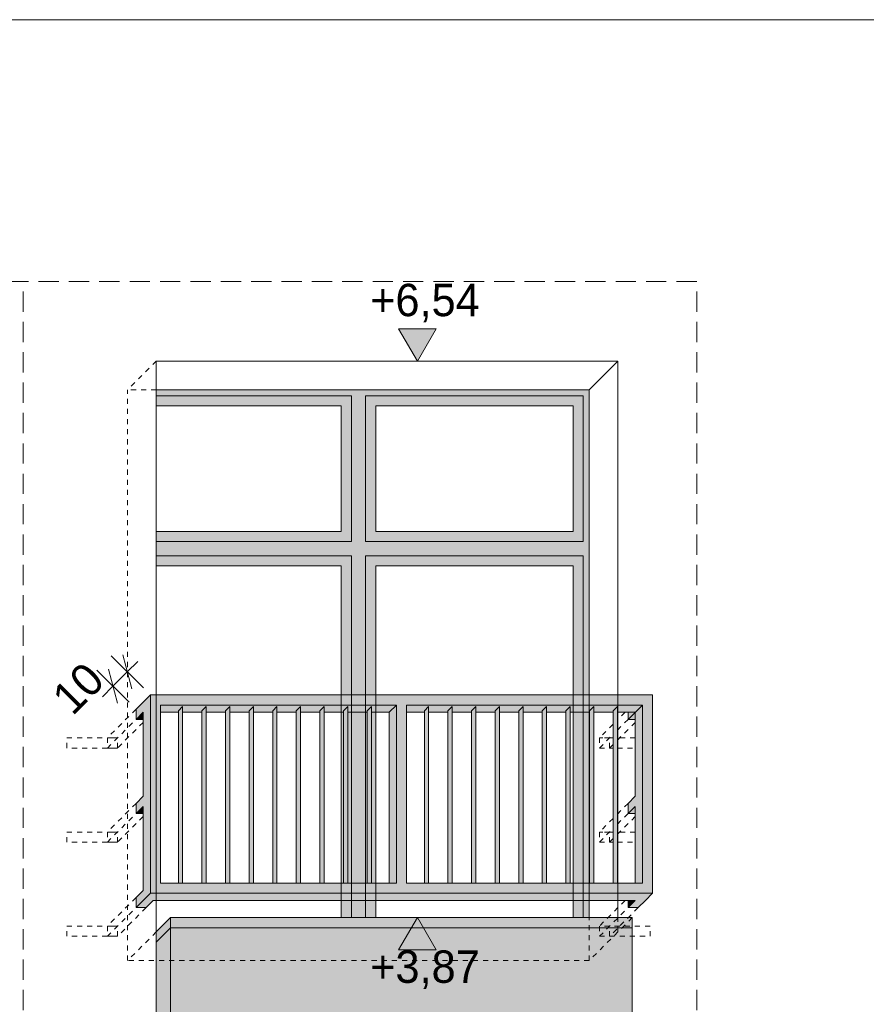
# Model space of a CAD drawing. Extents: x -366324 to -207045, y 68808 to 138616.
# Tile 126 of 170: x -220347 to -216166, y 93295 to 98158. Entities that reach past the tile are written whole.
import ezdxf

# ---------------------------------------------------------------- set-up
doc = ezdxf.new("R2010")
doc.units = 0
doc.header["$MEASUREMENT"] = 0
doc.linetypes.add('Hidden Line', pattern=[50, 25, -25])
doc.linetypes.add('Krawędzie ukryte', pattern=[150, 100, -50])
for name, color, linetype, lineweight, true_color in [('Arch balustrady_Nr_Pióra__2', 7, 'Continuous', 13, 0x7f7f7f), ('Arch balustrady_Nr_Pióra__22', 7, 'Continuous', 9, 0x7f7f7f), ('Arch kolorystyka_Nr_Pióra__2', 7, 'Continuous', 13, 0x7f7f7f), ('Arch kolorystyka_Nr_Pióra__61', 7, 'Continuous', 20, 0x4d4d4d), ('Arch kolorystyka_Nr_Pióra__81', 7, 'Continuous', 9, 0x5d5d5d)]:
    doc.layers.add(name, color=color, linetype=linetype, lineweight=lineweight, true_color=true_color)
for name, color, linetype, lineweight in [('Arch balustrady_Nr_Pióra__21', 7, 'Continuous', 9), ('Arch kolorystyka_Nr_Pióra__41', 7, 'Continuous', 15), ('Arch okna_Nr_Pióra__21', 7, 'Continuous', 9), ('ARCH TABELA_Nr_Pióra__21', 7, 'Continuous', 9), ('Arch wymiary_Nr_Pióra__19', 255, 'Continuous', 13), ('Arch wymiary_Nr_Pióra__21', 7, 'Continuous', 9), ('arch wypelnienia_Nr_Pióra__21', 7, 'Continuous', 9), ('Arch ściany zewnętrzne_Nr_Pióra__21', 7, 'Continuous', 9), ('INWENT.ŚCIANY_Nr_Pióra__21', 7, 'Continuous', 9)]:
    doc.layers.add(name, color=color, linetype=linetype, lineweight=lineweight)
doc.layers.add('Arch wymiary', color=7, linetype='Continuous')
doc.styles.add('GENERATED_STYLE_1', font='txt')
doc.dimstyles.new('GENERATED_STYLE__2', dxfattribs={"dimtxt": 160.000002, "dimasz": 114, "dimexe": 0.18, "dimexo": 0, "dimgap": 0.09, "dimtad": 1, "dimdec": 0, "dimlfac": 0.1, "dimzin": 0, "dimdsep": 46, "dimtxsty": 'GENERATED_STYLE_1', "dimblk": 'ARROWHEAD_2', "dimblk1": 'ARROWHEAD_2', "dimblk2": 'ARROWHEAD_2', "dimcen": 0.09, "dimclrd": 7, "dimclre": 7, "dimclrt": 7, "dimazin": 0, "dimtfac": 1, "dimtdec": 4, "dimtmove": 0, "dimatfit": 3, "dimfxl": 0, "dimtolj": 1, "dimtzin": 0, "dimarcsym": 0})

# ---------------------------------------------------------------- blocks, each defined once
blk = doc.blocks.new('*D198')
at = {"layer": 'Arch wymiary_Nr_Pióra__21', "linetype": 'Continuous'}
for p, q in [((-219736.6, 94857.2), (-219895.6, 95016.3)), ((-219793.7, 94853.1), (-219838.5, 95020.4)), ((-219807.3, 94786.5), (-219966.4, 94945.6)), ((-219909.2, 94949.7), (-219864.4, 94782.4)), ((-219816.1, 94936.8), (-219764.2, 94988.7)), ((-219886.8, 94866.1), (-219816.1, 94936.8)), ((-219938.7, 94814.2), (-219886.8, 94866.1))]:
    blk.add_line(p, q, dxfattribs=at)
at = {"layer": 'Arch wymiary_Nr_Pióra__21', "insert": (-220084.9, 94713.2), "char_height": 160, "attachment_point": 7, "rotation": 45, "style": 'GENERATED_STYLE_1'}
blk.add_mtext('{10}', dxfattribs=at)
blk = doc.blocks.new('ARROWHEAD_2')
at = {"color": 0, "linetype": 'Continuous', "lineweight": 0}
for p, q in [((-0.378, -0.655), (0.378, 0.655)), ((0, 0), (-1, 0))]:
    blk.add_line(p, q, dxfattribs=at)
blk = doc.blocks.new('Wymiary_127', base_point=(-218383.3, 93722.8))
at = {"layer": 'Arch wymiary_Nr_Pióra__19', "linetype": 'Continuous'}
blk.add_hatch(color=256, dxfattribs=at).paths.add_polyline_path([(-218383.3, 93722.8), (-218476.1, 93562.8), (-218290.5, 93562.8)], flags=0)
for p, q in [((-218383.3, 93722.8), (-218476.1, 93562.8)), ((-218290.5, 93562.8), (-218383.3, 93722.8)), ((-218476.1, 93562.8), (-218290.5, 93562.8))]:
    blk.add_line(p, q, dxfattribs=at)
at = {"layer": 'Arch wymiary_Nr_Pióra__21', "linetype": 'Continuous'}
for q in [(-218503.3, 93722.8), (-218263.3, 93722.8)]:
    blk.add_line((-218383.3, 93722.8), q, dxfattribs=at)
at = {"layer": 'Arch wymiary_Nr_Pióra__19', "insert": (-218616.7, 93370.8), "char_height": 160, "attachment_point": 7, "style": 'GENERATED_STYLE_1'}
blk.add_mtext('{+3,87}', dxfattribs=at)
blk = doc.blocks.new('Wymiary_129', base_point=(-218383.3, 96472))
at = {"layer": 'Arch wymiary_Nr_Pióra__21', "linetype": 'Continuous'}
blk.add_hatch(color=256, dxfattribs=at).paths.add_polyline_path([(-218383.3, 96472), (-218476.1, 96632), (-218290.5, 96632)], flags=0)
for p, q in [((-218383.3, 96472), (-218476.1, 96632)), ((-218476.1, 96632), (-218290.5, 96632)), ((-218290.5, 96632), (-218383.3, 96472)), ((-218383.3, 96472), (-218503.3, 96472)), ((-218383.3, 96472), (-218263.3, 96472))]:
    blk.add_line(p, q, dxfattribs=at)
at = {"layer": 'Arch wymiary_Nr_Pióra__21', "insert": (-218616.7, 96664), "char_height": 160, "attachment_point": 7, "style": 'GENERATED_STYLE_1'}
blk.add_mtext('{+6,54}', dxfattribs=at)

msp = doc.modelspace()

# ---------------------------------------------------------------- hatches: boundary and pattern name
at = {"layer": 'Arch kolorystyka_Nr_Pióra__2', "linetype": 'Continuous'}
h = msp.add_hatch(color=256, dxfattribs=at)
h.paths.add_polyline_path([(-219672.8, 96330.6), (-217534.2, 96330.6), (-217534.2, 93722.8), (-217614.2, 93722.8), (-217614.2, 95460.6), (-218589.2, 95460.6), (-218589.2, 93722.8), (-218759.2, 93722.8), (-218759.2, 95460.6), (-219672.8, 95460.6), (-219672.8, 95630.6), (-218759.2, 95630.6), (-218759.2, 96250.6), (-219672.8, 96250.6)], flags=0)
h.paths.add_polyline_path([(-217614.2, 95630.6), (-217614.2, 96250.6), (-218589.2, 96250.6), (-218589.2, 95630.6)], flags=0)
at = {"layer": 'Arch kolorystyka_Nr_Pióra__41', "linetype": 'Continuous'}
for points in [[(-219602.1, 93722.8), (-219602.1, 93672.8), (-219672.8, 93602), (-219672.8, 93652)], [(-217322.1, 93672.8), (-219602.1, 93672.8), (-219602.1, 93722.8), (-217322.1, 93722.8)]]:
    msp.add_hatch(color=256, dxfattribs=at).paths.add_polyline_path(points, flags=0)
at = {"layer": 'Arch kolorystyka_Nr_Pióra__61', "linetype": 'Continuous'}
msp.add_hatch(color=256, dxfattribs=at).paths.add_polyline_path([(-219672.8, 93602), (-219602.1, 93672.8), (-219602.1, 92877.8), (-219672.8, 92807)], flags=0)
at = {"layer": 'Arch kolorystyka_Nr_Pióra__81', "linetype": 'Continuous'}
msp.add_hatch(color=256, dxfattribs=at).paths.add_polyline_path([(-217322.1, 92877.8), (-219602.1, 92877.8), (-219602.1, 93672.8), (-217322.1, 93672.8)], flags=0)
at = {"layer": 'arch wypelnienia_Nr_Pióra__21', "linetype": 'Continuous'}
for points in [[(-219737.4, 93857.4), (-219737.4, 94272.4), (-219772.8, 94237), (-219772.8, 94287), (-219737.4, 94322.4), (-219737.4, 94737.4), (-219772.8, 94702), (-219772.8, 94752), (-219737.4, 94787.4), (-219702.1, 94822.8), (-219702.1, 93842.8), (-219737.4, 93807.4), (-219772.8, 93772), (-219772.8, 93822)], [(-219652.1, 94772.8), (-218487.1, 94772.8), (-218522.4, 94737.4), (-218610.6, 94737.4), (-218610.6, 94765.7), (-218631.8, 94744.5), (-218631.8, 94737.4), (-218727.1, 94737.4), (-218727.1, 94765.7), (-218748.3, 94744.5), (-218748.3, 94737.4), (-218843.6, 94737.4), (-218843.6, 94765.7), (-218864.8, 94744.5), (-218864.8, 94737.4), (-218960.1, 94737.4), (-218960.1, 94765.7), (-218981.3, 94744.5), (-218981.3, 94737.4), (-219076.6, 94737.4), (-219076.6, 94765.7), (-219097.8, 94744.5), (-219097.8, 94737.4), (-219193.1, 94737.4), (-219193.1, 94765.7), (-219214.3, 94744.5), (-219214.3, 94737.4), (-219309.6, 94737.4), (-219309.6, 94765.7), (-219330.8, 94744.5), (-219330.8, 94737.4), (-219426.1, 94737.4), (-219426.1, 94765.7), (-219447.3, 94744.5), (-219447.3, 94737.4), (-219542.6, 94737.4), (-219542.6, 94765.7), (-219563.8, 94744.5), (-219563.8, 94737.4), (-219652.1, 94737.4)], [(-219563.8, 93892.8), (-219563.8, 94744.5), (-219542.6, 94765.7), (-219542.6, 93892.8)], [(-219447.3, 93892.8), (-219447.3, 94744.5), (-219426.1, 94765.7), (-219426.1, 93892.8)], [(-219309.6, 93892.8), (-219330.8, 93892.8), (-219330.8, 94744.5), (-219309.6, 94765.7)], [(-219214.3, 93892.8), (-219214.3, 94744.5), (-219193.1, 94765.7), (-219193.1, 93892.8)], [(-219097.8, 93892.8), (-219097.8, 94744.5), (-219076.6, 94765.7), (-219076.6, 93892.8)], [(-218960.1, 93892.8), (-218981.3, 93892.8), (-218981.3, 94744.5), (-218960.1, 94765.7)], [(-218864.8, 93892.8), (-218864.8, 94744.5), (-218843.6, 94765.7), (-218843.6, 93892.8)], [(-218748.3, 93892.8), (-218748.3, 94744.5), (-218727.1, 94765.7), (-218727.1, 93892.8)], [(-218631.8, 93892.8), (-218631.8, 94744.5), (-218610.6, 94765.7), (-218610.6, 93892.8)], [(-218487.1, 94772.8), (-218487.1, 93892.8), (-218522.4, 93892.8), (-218522.4, 94272.4), (-218522.4, 94322.4), (-218522.4, 94737.4)], [(-218437.1, 94772.8), (-217272.1, 94772.8), (-217307.4, 94737.4), (-217342.8, 94702), (-217342.8, 94737.4), (-217395.6, 94737.4), (-217395.6, 94765.7), (-217416.8, 94744.5), (-217416.8, 94737.4), (-217512.1, 94737.4), (-217512.1, 94765.7), (-217533.3, 94744.5), (-217533.3, 94737.4), (-217628.6, 94737.4), (-217628.6, 94765.7), (-217649.8, 94744.5), (-217649.8, 94737.4), (-217745.1, 94737.4), (-217745.1, 94765.7), (-217766.3, 94744.5), (-217766.3, 94737.4), (-217861.6, 94737.4), (-217861.6, 94765.7), (-217882.8, 94744.5), (-217882.8, 94737.4), (-217978.1, 94737.4), (-217978.1, 94765.7), (-217999.3, 94744.5), (-217999.3, 94737.4), (-218094.6, 94737.4), (-218094.6, 94765.7), (-218115.8, 94744.5), (-218115.8, 94737.4), (-218211.1, 94737.4), (-218211.1, 94765.7), (-218232.3, 94744.5), (-218232.3, 94737.4), (-218327.6, 94737.4), (-218327.6, 94765.7), (-218348.8, 94744.5), (-218348.8, 94737.4), (-218437.1, 94737.4)], [(-218348.8, 93892.8), (-218348.8, 94744.5), (-218327.6, 94765.7), (-218327.6, 93892.8)], [(-218232.3, 93892.8), (-218232.3, 94744.5), (-218211.1, 94765.7), (-218211.1, 93892.8)], [(-218094.6, 93892.8), (-218115.8, 93892.8), (-218115.8, 94744.5), (-218094.6, 94765.7)], [(-217999.3, 93892.8), (-217999.3, 94744.5), (-217978.1, 94765.7), (-217978.1, 93892.8)], [(-217882.8, 93892.8), (-217882.8, 94744.5), (-217861.6, 94765.7), (-217861.6, 93892.8)], [(-217745.1, 93892.8), (-217766.3, 93892.8), (-217766.3, 94744.5), (-217745.1, 94765.7)], [(-217649.8, 93892.8), (-217649.8, 94744.5), (-217628.6, 94765.7), (-217628.6, 93892.8)], [(-217533.3, 93892.8), (-217533.3, 94744.5), (-217512.1, 94765.7), (-217512.1, 93892.8)], [(-217416.8, 93892.8), (-217416.8, 94744.5), (-217395.6, 94765.7), (-217395.6, 93892.8)], [(-217307.4, 94737.4), (-217272.1, 94772.8), (-217272.1, 93892.8), (-217307.4, 93892.8), (-217307.4, 94237), (-217342.8, 94237), (-217342.8, 94287), (-217307.4, 94322.4), (-217307.4, 94702), (-217342.8, 94702)], [(-219737.4, 94737.4), (-219737.4, 94702), (-219772.8, 94702)], [(-219737.4, 94237), (-219772.8, 94237), (-219737.4, 94272.4)], [(-219702.1, 93842.8), (-219652.1, 93842.8), (-217272.1, 93842.8), (-217222.1, 93842.8), (-217257.4, 93807.4), (-217292.8, 93772), (-217342.8, 93772), (-217307.4, 93807.4), (-219687.4, 93807.4), (-219722.8, 93772), (-219772.8, 93772), (-219737.4, 93807.4)], [(-217342.8, 93807.4), (-217307.4, 93807.4), (-217342.8, 93772)]]:
    msp.add_hatch(color=256, dxfattribs=at).paths.add_polyline_path(points, flags=0)
h = msp.add_hatch(color=256, dxfattribs=at)
h.paths.add_polyline_path([(-217222.1, 93842.8), (-219702.1, 93842.8), (-219702.1, 94822.8), (-217222.1, 94822.8)], flags=0)
h.paths.add_polyline_path([(-217272.1, 94772.8), (-218437.1, 94772.8), (-218437.1, 93892.8), (-217272.1, 93892.8)], flags=0)
h.paths.add_polyline_path([(-218487.1, 93892.8), (-219652.1, 93892.8), (-219652.1, 94772.8), (-218487.1, 94772.8)], flags=0)

# ---------------------------------------------------------------- linework, layer by layer
at = {"layer": 'Arch balustrady_Nr_Pióra__2', "linetype": 'Continuous'}
msp.add_line((-217342.8, 94702), (-217272.1, 94772.8), dxfattribs=at)
at = {"layer": 'Arch balustrady_Nr_Pióra__21', "linetype": 'Continuous'}
for p, q in [((-219737.4, 94787.4), (-219702.1, 94822.8)), ((-219702.1, 94822.8), (-219652.1, 94822.8)), ((-219702.1, 94822.8), (-217222.1, 94822.8)), ((-218487.1, 94822.8), (-218437.1, 94822.8)), ((-217272.1, 94822.8), (-217222.1, 94822.8)), ((-217222.1, 94822.8), (-217222.1, 93842.8)), ((-219772.8, 94752), (-219737.4, 94787.4)), ((-219772.8, 94752), (-219772.8, 94702)), ((-219772.8, 94702), (-219737.4, 94702)), ((-219737.4, 94702), (-219737.4, 94322.4)), ((-219563.8, 94737.4), (-219652.1, 94737.4)), ((-219652.1, 94737.4), (-219652.1, 93892.8)), ((-219563.8, 94737.4), (-219563.8, 93892.8)), ((-219447.3, 94737.4), (-219542.6, 94737.4)), ((-219542.6, 94737.4), (-219542.6, 93892.8)), ((-219447.3, 94737.4), (-219447.3, 93892.8)), ((-219330.8, 94737.4), (-219426.1, 94737.4)), ((-219426.1, 94737.4), (-219426.1, 93892.8)), ((-219330.8, 94737.4), (-219330.8, 93892.8)), ((-219214.3, 94737.4), (-219309.6, 94737.4)), ((-219309.6, 94737.4), (-219309.6, 93892.8)), ((-219214.3, 94737.4), (-219214.3, 93892.8)), ((-219097.8, 94737.4), (-219193.1, 94737.4)), ((-219193.1, 94737.4), (-219193.1, 93892.8)), ((-219097.8, 94737.4), (-219097.8, 93892.8)), ((-218981.3, 94737.4), (-219076.6, 94737.4)), ((-219076.6, 94737.4), (-219076.6, 93892.8)), ((-218981.3, 94737.4), (-218981.3, 93892.8)), ((-218864.8, 94737.4), (-218960.1, 94737.4)), ((-218960.1, 94737.4), (-218960.1, 93892.8)), ((-218864.8, 94737.4), (-218864.8, 93892.8)), ((-218748.3, 94737.4), (-218843.6, 94737.4)), ((-218843.6, 94737.4), (-218843.6, 93892.8)), ((-218748.3, 94737.4), (-218748.3, 93892.8)), ((-218631.8, 94737.4), (-218727.1, 94737.4)), ((-218727.1, 94737.4), (-218727.1, 93892.8)), ((-218631.8, 94737.4), (-218631.8, 93892.8)), ((-218522.4, 94737.4), (-218610.6, 94737.4)), ((-218610.6, 94737.4), (-218610.6, 93892.8)), ((-218522.4, 94737.4), (-218522.4, 93892.8)), ((-218348.8, 94737.4), (-218437.1, 94737.4)), ((-218437.1, 94737.4), (-218437.1, 93892.8)), ((-218348.8, 94737.4), (-218348.8, 93892.8)), ((-218232.3, 94737.4), (-218327.6, 94737.4)), ((-218327.6, 94737.4), (-218327.6, 93892.8)), ((-218232.3, 94737.4), (-218232.3, 93892.8)), ((-218115.8, 94737.4), (-218211.1, 94737.4)), ((-218211.1, 94737.4), (-218211.1, 93892.8)), ((-218115.8, 94737.4), (-218115.8, 93892.8)), ((-217999.3, 94737.4), (-218094.6, 94737.4)), ((-218094.6, 94737.4), (-218094.6, 93892.8)), ((-217999.3, 94737.4), (-217999.3, 93892.8)), ((-217882.8, 94737.4), (-217978.1, 94737.4)), ((-217978.1, 94737.4), (-217978.1, 93892.8)), ((-217882.8, 94737.4), (-217882.8, 93892.8)), ((-217766.3, 94737.4), (-217861.6, 94737.4)), ((-217861.6, 94737.4), (-217861.6, 93892.8)), ((-217766.3, 94737.4), (-217766.3, 93892.8)), ((-217649.8, 94737.4), (-217745.1, 94737.4)), ((-217745.1, 94737.4), (-217745.1, 93892.8)), ((-217649.8, 94737.4), (-217649.8, 93892.8)), ((-217533.3, 94737.4), (-217628.6, 94737.4)), ((-217628.6, 94737.4), (-217628.6, 93892.8)), ((-217533.3, 94737.4), (-217533.3, 93892.8)), ((-217416.8, 94737.4), (-217512.1, 94737.4)), ((-217512.1, 94737.4), (-217512.1, 93892.8)), ((-217416.8, 94737.4), (-217416.8, 93892.8)), ((-217342.8, 94737.4), (-217395.6, 94737.4)), ((-217395.6, 94737.4), (-217395.6, 93892.8)), ((-217342.8, 94737.4), (-217342.8, 94702)), ((-217342.8, 94702), (-217307.4, 94702)), ((-217307.4, 94702), (-217307.4, 94322.4)), ((-219772.8, 94287), (-219737.4, 94322.4)), ((-217307.4, 94322.4), (-217342.8, 94287)), ((-219772.8, 94287), (-219772.8, 94237)), ((-217342.8, 94287), (-217342.8, 94237)), ((-219772.8, 94237), (-219737.4, 94237)), ((-219737.4, 94237), (-219737.4, 93857.4)), ((-217342.8, 94237), (-217307.4, 94237)), ((-217307.4, 94237), (-217307.4, 93892.8)), ((-219652.1, 93892.8), (-219563.8, 93892.8)), ((-219542.6, 93892.8), (-219447.3, 93892.8)), ((-219426.1, 93892.8), (-219330.8, 93892.8)), ((-219309.6, 93892.8), (-219214.3, 93892.8)), ((-219193.1, 93892.8), (-219097.8, 93892.8)), ((-219076.6, 93892.8), (-218981.3, 93892.8)), ((-218960.1, 93892.8), (-218864.8, 93892.8)), ((-218843.6, 93892.8), (-218748.3, 93892.8)), ((-218727.1, 93892.8), (-218631.8, 93892.8)), ((-218610.6, 93892.8), (-218522.4, 93892.8)), ((-218437.1, 93892.8), (-218348.8, 93892.8)), ((-218327.6, 93892.8), (-218232.3, 93892.8)), ((-218211.1, 93892.8), (-218115.8, 93892.8)), ((-218094.6, 93892.8), (-217999.3, 93892.8)), ((-217978.1, 93892.8), (-217882.8, 93892.8)), ((-217861.6, 93892.8), (-217766.3, 93892.8)), ((-217745.1, 93892.8), (-217649.8, 93892.8)), ((-217628.6, 93892.8), (-217533.3, 93892.8)), ((-217512.1, 93892.8), (-217416.8, 93892.8)), ((-217395.6, 93892.8), (-217307.4, 93892.8)), ((-219772.8, 93822), (-219737.4, 93857.4)), ((-217257.4, 93807.4), (-217222.1, 93842.8)), ((-219772.8, 93822), (-219772.8, 93772)), ((-219722.8, 93772), (-219687.4, 93807.4)), ((-219687.4, 93807.4), (-217342.8, 93807.4)), ((-217342.8, 93807.4), (-217342.8, 93772)), ((-217292.8, 93772), (-217257.4, 93807.4)), ((-219772.8, 93772), (-219722.8, 93772)), ((-217342.8, 93772), (-217292.8, 93772))]:
    msp.add_line(p, q, dxfattribs=at)
at = {"layer": 'Arch balustrady_Nr_Pióra__21', "linetype": 'Hidden Line'}
for p, q in [((-219772.8, 94752), (-219914.2, 94610.6)), ((-219914.2, 94560.6), (-219772.8, 94702)), ((-217357.4, 94737.4), (-217395.6, 94699.2)), ((-217395.6, 94649.2), (-217342.8, 94702)), ((-219737.4, 94687.4), (-219864.2, 94560.6)), ((-217416.8, 94678), (-217484.2, 94610.6)), ((-217307.4, 94687.4), (-217395.6, 94599.2)), ((-220114.2, 94560.6), (-220114.2, 94610.6)), ((-220114.2, 94610.6), (-219864.2, 94610.6)), ((-219914.2, 94610.6), (-219914.2, 94560.6)), ((-219864.2, 94610.6), (-219914.2, 94610.6)), ((-219864.2, 94560.6), (-219864.2, 94610.6)), ((-217484.2, 94560.6), (-217416.8, 94628)), ((-217484.2, 94610.6), (-217484.2, 94560.6)), ((-217434.2, 94610.6), (-217484.2, 94610.6)), ((-217416.8, 94610.6), (-217484.2, 94610.6)), ((-217434.2, 94560.6), (-217434.2, 94610.6)), ((-217307.4, 94610.6), (-217395.6, 94610.6)), ((-219864.2, 94560.6), (-220114.2, 94560.6)), ((-219914.2, 94560.6), (-219864.2, 94560.6)), ((-217484.2, 94560.6), (-217434.2, 94560.6)), ((-217484.2, 94560.6), (-217416.8, 94560.6)), ((-217416.8, 94578), (-217434.2, 94560.6)), ((-217395.6, 94560.6), (-217307.4, 94560.6)), ((-219772.8, 94287), (-219914.2, 94145.6)), ((-217342.8, 94287), (-217395.6, 94234.2)), ((-219914.2, 94095.6), (-219772.8, 94237)), ((-219737.4, 94222.4), (-219864.2, 94095.6)), ((-217395.6, 94184.2), (-217342.8, 94237)), ((-217307.4, 94222.4), (-217395.6, 94134.2)), ((-217416.8, 94213), (-217484.2, 94145.6)), ((-220114.2, 94095.6), (-220114.2, 94145.6)), ((-220114.2, 94145.6), (-219864.2, 94145.6)), ((-219914.2, 94145.6), (-219914.2, 94095.6)), ((-219864.2, 94145.6), (-219914.2, 94145.6)), ((-219864.2, 94095.6), (-219864.2, 94145.6)), ((-217484.2, 94095.6), (-217416.8, 94163)), ((-217484.2, 94145.6), (-217484.2, 94095.6)), ((-217434.2, 94145.6), (-217484.2, 94145.6)), ((-217416.8, 94145.6), (-217484.2, 94145.6)), ((-217434.2, 94095.6), (-217434.2, 94145.6)), ((-217307.4, 94145.6), (-217395.6, 94145.6)), ((-219864.2, 94095.6), (-220114.2, 94095.6)), ((-219914.2, 94095.6), (-219864.2, 94095.6)), ((-217484.2, 94095.6), (-217434.2, 94095.6)), ((-217484.2, 94095.6), (-217416.8, 94095.6)), ((-217416.8, 94113), (-217434.2, 94095.6)), ((-217395.6, 94095.6), (-217307.4, 94095.6)), ((-219772.8, 93822), (-219914.2, 93680.6)), ((-217357.4, 93807.4), (-217484.2, 93680.6)), ((-219914.2, 93630.6), (-219772.8, 93772)), ((-219722.8, 93772), (-219864.2, 93630.6)), ((-217484.2, 93630.6), (-217342.8, 93772)), ((-217292.8, 93772), (-217434.2, 93630.6)), ((-220114.2, 93630.6), (-220114.2, 93680.6)), ((-220114.2, 93680.6), (-219864.2, 93680.6)), ((-219914.2, 93680.6), (-219914.2, 93630.6)), ((-219864.2, 93680.6), (-219914.2, 93680.6)), ((-219864.2, 93630.6), (-219864.2, 93680.6)), ((-217484.2, 93680.6), (-217484.2, 93630.6)), ((-217434.2, 93680.6), (-217484.2, 93680.6)), ((-217234.2, 93680.6), (-217484.2, 93680.6)), ((-217434.2, 93630.6), (-217434.2, 93680.6)), ((-217234.2, 93630.6), (-217234.2, 93680.6)), ((-219864.2, 93630.6), (-220114.2, 93630.6)), ((-219914.2, 93630.6), (-219864.2, 93630.6)), ((-217484.2, 93630.6), (-217434.2, 93630.6)), ((-217484.2, 93630.6), (-217234.2, 93630.6))]:
    msp.add_line(p, q, dxfattribs=at)
at = {"layer": 'Arch balustrady_Nr_Pióra__22', "linetype": 'Continuous'}
for p, q in [((-219702.1, 94822.8), (-219702.1, 93842.8)), ((-219652.1, 94772.8), (-218487.1, 94772.8)), ((-219652.1, 94772.8), (-219652.1, 94737.4)), ((-219563.8, 94744.5), (-219542.6, 94765.7)), ((-219542.6, 94765.7), (-219542.6, 94737.4)), ((-219447.3, 94744.5), (-219426.1, 94765.7)), ((-219426.1, 94765.7), (-219426.1, 94737.4)), ((-219330.8, 94744.5), (-219309.6, 94765.7)), ((-219309.6, 94765.7), (-219309.6, 94737.4)), ((-219214.3, 94744.5), (-219193.1, 94765.7)), ((-219193.1, 94765.7), (-219193.1, 94737.4)), ((-219097.8, 94744.5), (-219076.6, 94765.7)), ((-219076.6, 94765.7), (-219076.6, 94737.4)), ((-218981.3, 94744.5), (-218960.1, 94765.7)), ((-218960.1, 94765.7), (-218960.1, 94737.4)), ((-218864.8, 94744.5), (-218843.6, 94765.7)), ((-218843.6, 94765.7), (-218843.6, 94737.4)), ((-218748.3, 94744.5), (-218727.1, 94765.7)), ((-218727.1, 94765.7), (-218727.1, 94737.4)), ((-218631.8, 94744.5), (-218610.6, 94765.7)), ((-218610.6, 94765.7), (-218610.6, 94737.4)), ((-218522.4, 94737.4), (-218487.1, 94772.8)), ((-218487.1, 94772.8), (-218487.1, 93892.8)), ((-218437.1, 94772.8), (-218437.1, 94737.4)), ((-218437.1, 94772.8), (-217272.1, 94772.8)), ((-218348.8, 94744.5), (-218327.6, 94765.7)), ((-218327.6, 94765.7), (-218327.6, 94737.4)), ((-218232.3, 94744.5), (-218211.1, 94765.7)), ((-218211.1, 94765.7), (-218211.1, 94737.4)), ((-218115.8, 94744.5), (-218094.6, 94765.7)), ((-218094.6, 94765.7), (-218094.6, 94737.4)), ((-217999.3, 94744.5), (-217978.1, 94765.7)), ((-217978.1, 94765.7), (-217978.1, 94737.4)), ((-217882.8, 94744.5), (-217861.6, 94765.7)), ((-217861.6, 94765.7), (-217861.6, 94737.4)), ((-217766.3, 94744.5), (-217745.1, 94765.7)), ((-217745.1, 94765.7), (-217745.1, 94737.4)), ((-217649.8, 94744.5), (-217628.6, 94765.7)), ((-217628.6, 94765.7), (-217628.6, 94737.4)), ((-217533.3, 94744.5), (-217512.1, 94765.7)), ((-217512.1, 94765.7), (-217512.1, 94737.4)), ((-217416.8, 94744.5), (-217395.6, 94765.7)), ((-217395.6, 94765.7), (-217395.6, 94737.4)), ((-217272.1, 94772.8), (-217272.1, 93892.8)), ((-219772.8, 94702), (-219737.4, 94737.4)), ((-219737.4, 94737.4), (-219737.4, 94702)), ((-219563.8, 94744.5), (-219563.8, 94737.4)), ((-219447.3, 94744.5), (-219447.3, 94737.4)), ((-219330.8, 94744.5), (-219330.8, 94737.4)), ((-219214.3, 94744.5), (-219214.3, 94737.4)), ((-219097.8, 94744.5), (-219097.8, 94737.4)), ((-218981.3, 94744.5), (-218981.3, 94737.4)), ((-218864.8, 94744.5), (-218864.8, 94737.4)), ((-218748.3, 94744.5), (-218748.3, 94737.4)), ((-218631.8, 94744.5), (-218631.8, 94737.4)), ((-218348.8, 94744.5), (-218348.8, 94737.4)), ((-218232.3, 94744.5), (-218232.3, 94737.4)), ((-218115.8, 94744.5), (-218115.8, 94737.4)), ((-217999.3, 94744.5), (-217999.3, 94737.4)), ((-217882.8, 94744.5), (-217882.8, 94737.4)), ((-217766.3, 94744.5), (-217766.3, 94737.4)), ((-217649.8, 94744.5), (-217649.8, 94737.4)), ((-217533.3, 94744.5), (-217533.3, 94737.4)), ((-217416.8, 94744.5), (-217416.8, 94737.4)), ((-217307.4, 94737.4), (-217342.8, 94737.4)), ((-217307.4, 94737.4), (-217307.4, 94702)), ((-219772.8, 94237), (-219737.4, 94272.4)), ((-219737.4, 94272.4), (-219737.4, 94237)), ((-217342.8, 94237), (-217307.4, 94272.4)), ((-217307.4, 94272.4), (-217307.4, 94237)), ((-219563.8, 93892.8), (-219542.6, 93892.8)), ((-219447.3, 93892.8), (-219426.1, 93892.8)), ((-219330.8, 93892.8), (-219309.6, 93892.8)), ((-219214.3, 93892.8), (-219193.1, 93892.8)), ((-219097.8, 93892.8), (-219076.6, 93892.8)), ((-218981.3, 93892.8), (-218960.1, 93892.8)), ((-218864.8, 93892.8), (-218843.6, 93892.8)), ((-218748.3, 93892.8), (-218727.1, 93892.8)), ((-218631.8, 93892.8), (-218610.6, 93892.8)), ((-218522.4, 93892.8), (-218487.1, 93892.8)), ((-218348.8, 93892.8), (-218327.6, 93892.8)), ((-218232.3, 93892.8), (-218211.1, 93892.8)), ((-218115.8, 93892.8), (-218094.6, 93892.8)), ((-217999.3, 93892.8), (-217978.1, 93892.8)), ((-217882.8, 93892.8), (-217861.6, 93892.8)), ((-217766.3, 93892.8), (-217745.1, 93892.8)), ((-217649.8, 93892.8), (-217628.6, 93892.8)), ((-217533.3, 93892.8), (-217512.1, 93892.8)), ((-217416.8, 93892.8), (-217395.6, 93892.8)), ((-217307.4, 93892.8), (-217272.1, 93892.8)), ((-219737.4, 93807.4), (-219702.1, 93842.8)), ((-219652.1, 93842.8), (-219702.1, 93842.8)), ((-219652.1, 93842.8), (-217272.1, 93842.8)), ((-218437.1, 93842.8), (-218487.1, 93842.8)), ((-217222.1, 93842.8), (-217272.1, 93842.8)), ((-219772.8, 93772), (-219737.4, 93807.4)), ((-217342.8, 93772), (-217307.4, 93807.4)), ((-217342.8, 93807.4), (-217307.4, 93807.4))]:
    msp.add_line(p, q, dxfattribs=at)
at = {"layer": 'Arch okna_Nr_Pióra__21', "linetype": 'Hidden Line'}
for p, q in [((-219672.8, 96472), (-219814.2, 96330.6)), ((-219814.2, 93510.6), (-219814.2, 96330.6)), ((-219672.8, 96330.6), (-219814.2, 96330.6)), ((-217322.1, 93722.8), (-217534.2, 93510.6)), ((-217534.2, 93510.6), (-217534.2, 93722.8)), ((-217392.8, 93652), (-217392.8, 93722.8)), ((-219672.8, 93652), (-219814.2, 93510.6)), ((-217534.2, 93510.6), (-219814.2, 93510.6))]:
    msp.add_line(p, q, dxfattribs=at)
at = {"layer": 'Arch okna_Nr_Pióra__21', "linetype": 'Continuous'}
for p, q in [((-218709.2, 96300.6), (-219672.8, 96300.6)), ((-218709.2, 96300.6), (-218709.2, 95580.6)), ((-217564.2, 96300.6), (-218639.2, 96300.6)), ((-218639.2, 96300.6), (-218639.2, 95580.6)), ((-217564.2, 96300.6), (-217564.2, 95580.6)), ((-218759.2, 96250.6), (-219672.8, 96250.6)), ((-218759.2, 96250.6), (-218759.2, 95630.6)), ((-217614.2, 96250.6), (-218589.2, 96250.6)), ((-218589.2, 96250.6), (-218589.2, 95630.6)), ((-217614.2, 96250.6), (-217614.2, 95630.6)), ((-218759.2, 95630.6), (-219672.8, 95630.6)), ((-217614.2, 95630.6), (-218589.2, 95630.6)), ((-218709.2, 95580.6), (-219672.8, 95580.6)), ((-217564.2, 95580.6), (-218639.2, 95580.6)), ((-218709.2, 95510.6), (-219672.8, 95510.6)), ((-218709.2, 95510.6), (-218709.2, 93722.8)), ((-217564.2, 95510.6), (-218639.2, 95510.6)), ((-218639.2, 95510.6), (-218639.2, 93722.8)), ((-217564.2, 95510.6), (-217564.2, 93722.8)), ((-218759.2, 95460.6), (-219672.8, 95460.6)), ((-218759.2, 95460.6), (-218759.2, 93722.8)), ((-217614.2, 95460.6), (-218589.2, 95460.6)), ((-218589.2, 95460.6), (-218589.2, 93722.8)), ((-217614.2, 95460.6), (-217614.2, 93722.8))]:
    msp.add_line(p, q, dxfattribs=at)
at = {"layer": 'ARCH TABELA_Nr_Pióra__21', "linetype": 'Continuous'}
msp.add_line((-248476.9, 98158.4), (-207726.9, 98158.4), dxfattribs=at)
at = {"layer": 'Arch ściany zewnętrzne_Nr_Pióra__21', "linetype": 'Continuous'}
for p, q in [((-219672.8, 93652), (-219672.8, 96472)), ((-217392.8, 96472), (-219672.8, 96472)), ((-217392.8, 96472), (-217534.2, 96330.6)), ((-217392.8, 93722.8), (-217392.8, 96472)), ((-217534.2, 96330.6), (-219672.8, 96330.6)), ((-217534.2, 93722.8), (-217534.2, 96330.6)), ((-219672.8, 93652), (-219602.1, 93722.8)), ((-219602.1, 92877.8), (-219602.1, 93722.8)), ((-217322.1, 93722.8), (-219602.1, 93722.8)), ((-217322.1, 92877.8), (-217322.1, 93722.8)), ((-219672.8, 93602), (-219602.1, 93672.8)), ((-219672.8, 92807), (-219672.8, 93652)), ((-217322.1, 93672.8), (-219602.1, 93672.8))]:
    msp.add_line(p, q, dxfattribs=at)
at = {"layer": 'INWENT.ŚCIANY_Nr_Pióra__21', "linetype": 'Krawędzie ukryte'}
for p, q in [((-217004, 96865.6), (-223657.2, 96865.6)), ((-220330.6, 90865.6), (-220330.6, 96865.6)), ((-217004, 90865.6), (-217004, 96865.6))]:
    msp.add_line(p, q, dxfattribs=at)

# ---------------------------------------------------------------- block references
at = {"layer": 'Arch wymiary', "linetype": 'Continuous'}
for name, p in [('Wymiary_129', (-218383.3, 96472)), ('Wymiary_127', (-218383.3, 93722.8))]:
    msp.add_blockref(name, p, dxfattribs=at)

# ---------------------------------------------------------------- dimensions: what is measured, and where the dimension line sits
dim = msp.add_linear_dim(base=(-219886.8, 94866.1), p1=(-219772.8, 94752), p2=(-219702.1, 94822.8), angle=45, dimstyle='GENERATED_STYLE__2', dxfattribs=at)
dim.commit()
dim.dimension.update_dxf_attribs({"geometry": '*D198', "text_midpoint": (-220055.6, 94855.7)})

doc.saveas('drawing.dxf')
